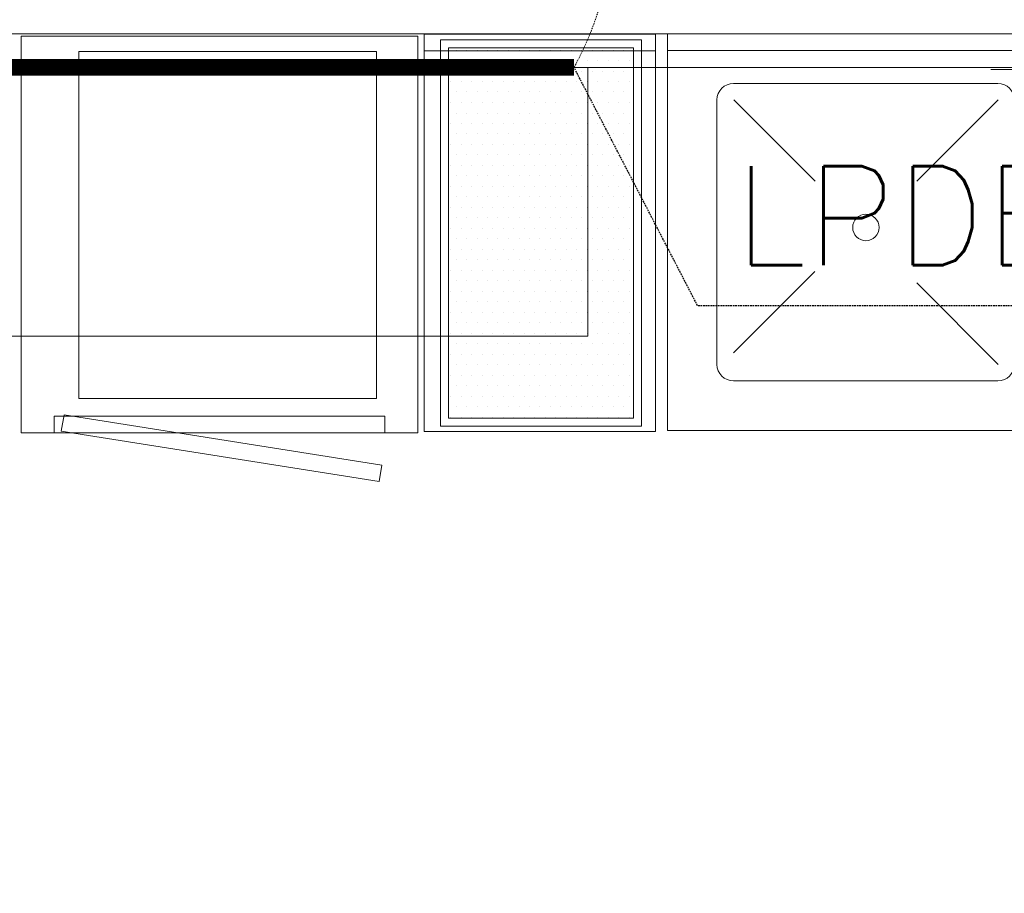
# Model space of a CAD drawing. Header units: millimetres. Extents: x -750 to 72845, y -24282 to 18874.
# Tile 76 of 154: x 56465 to 57955, y 10472 to 11793. Entities that reach past the tile are written whole.
import ezdxf

# ---------------------------------------------------------------- set-up
doc = ezdxf.new("R2010")
doc.units = ezdxf.units.MM
doc.header["$MEASUREMENT"] = 0
doc.linetypes.add('DASHED', pattern=[19.05, 12.7, -6.35])
doc.linetypes.add('HIDDENX2', pattern=[0.75, 0.5, -0.25])
doc.layers.add('E Floor Lighting', color=5, linetype='DASHED')
doc.layers.add('IRISH HOUSE_HYD AIRPORT_DRAINAGE LAYOUT 1$0$GREY SCALE', color=8, linetype='Continuous')
for name, color, linetype, lineweight in [('IRISH HOUSE_HYD AIRPORT_DRAINAGE LAYOUT 1$0$GREYSCALE', 8, 'Continuous', 0), ('M-MEP-ELLG-CABLE', 146, 'HIDDENX2', 20), ('M-MEP-ELPR-EQUIP', 6, 'Continuous', 20), ('M-MEP-GEN', 7, 'Continuous', 5)]:
    doc.layers.add(name, color=color, linetype=linetype, lineweight=lineweight)
doc.styles.add('Oswald Light', font='txt')
doc.styles.get("Standard").update_dxf_attribs({"font": 'romans.shx'})
doc.dimstyles.new('MDS-50', dxfattribs={"dimtxt": 100, "dimasz": 100, "dimexe": 50, "dimexo": 50, "dimgap": 25, "dimtad": 1, "dimdec": 0, "dimtxsty": 'Oswald Light', "dimcen": 0, "dimdle": 1.5875, "dimazin": 0, "dimtfac": 1, "dimtdec": 0, "dimtix": 1, "dimtmove": 0, "dimatfit": 0, "dimfxl": 0, "dimfrac": 2, "dimtolj": 1, "dimarcsym": 0})

# ---------------------------------------------------------------- blocks, each defined once
blk = doc.blocks.new('IRISH HOUSE_HYD AIRPORT_DRAINAGE LAYOUT 1$0$FLOOR PLAN')
at = {"layer": 'IRISH HOUSE_HYD AIRPORT_DRAINAGE LAYOUT 1$0$GREYSCALE', "color": 8, "lineweight": 0, "ltscale": 0.2}
blk.add_line((8543.7, 11771.7), (6384.7, 11771.7), dxfattribs=at)
at = {"layer": 'IRISH HOUSE_HYD AIRPORT_DRAINAGE LAYOUT 1$0$GREYSCALE', "color": 8, "lineweight": 0, "ltscale": 0.5}
for p, q in [((6467.5, 11168.1), (6467.5, 11768.1)), ((7067.5, 11768.1), (6467.5, 11768.1)), ((7067.5, 11768.1), (7067.5, 11168.1)), ((7127.1, 11745.8, -143.3), (7177.1, 11745.8, -143.3)), ((6517.5, 11168.1), (6517.5, 11193.1)), ((6517.5, 11193.1), (7017.5, 11193.1)), ((6532.3, 11195.1), (6528, 11170.5)), ((7013.2, 11119.1), (6532.3, 11195.1)), ((7017.5, 11193.1), (7017.5, 11168.1)), ((6528, 11170.5), (7008.9, 11094.5)), ((7067.5, 11168.1), (6467.5, 11168.1)), ((7008.9, 11094.5), (7013.2, 11119.1))]:
    blk.add_line(p, q, dxfattribs=at)
at = {"layer": 'IRISH HOUSE_HYD AIRPORT_DRAINAGE LAYOUT 1$0$GREYSCALE', "color": 8, "lineweight": 0, "ltscale": 25}
for p, q in [((6467.5, 11768.1), (6467.5, 11168.1)), ((7077.1, 11770.8, -143.3), (7427.1, 11771, -143.3)), ((7077.1, 11770.8, -143.3), (7077.1, 11170.3, -143.3)), ((7427.1, 11771, -143.3), (7427.1, 11170.3, -143.3)), ((8524.8, 11771.7), (7444.9, 11771.7)), ((7444.9, 11771.7), (7444.9, 11171.7)), ((7077.1, 11746, -143.3), (7427.1, 11746, -143.3)), ((7444.9, 11746.7), (8524.8, 11746.7)), ((7544.9, 11696.7), (7944.9, 11696.7)), ((7519.9, 11271.7), (7519.9, 11671.7)), ((7545.3, 11671.7), (7668.3, 11548.7)), ((7945.3, 11671.7), (7822.2, 11548.7)), ((7667.9, 11412.3), (7544.9, 11289.2)), ((7822.2, 11394.8), (7945.3, 11271.7)), ((7944.9, 11246.7), (7544.9, 11246.7)), ((7427.1, 11170.3, -59), (7077.1, 11170.3, -59)), ((7444.9, 11171.7), (8524.8, 11171.7))]:
    blk.add_line(p, q, dxfattribs=at)
at = {"layer": 'IRISH HOUSE_HYD AIRPORT_DRAINAGE LAYOUT 1$0$GREYSCALE', "color": 8, "lineweight": 0}
for p, q in [((7101.6, 11762.4, -59.4), (7101.6, 11178.4, -59.4)), ((7405.6, 11762.4, -59.4), (7101.6, 11762.4, -59.4)), ((7405.6, 11178.4, -59.4), (7405.6, 11762.4, -59.4)), ((6554.7, 11745, 59), (7004.7, 11745, 59)), ((6554.7, 11220, 59), (6554.7, 11745, 59)), ((7004.7, 11745, 59), (7004.7, 11220, 59)), ((7113.6, 11750.4, -59.4), (7113.6, 11190.4, -59.4)), ((7393.6, 11750.4, -59.4), (7113.6, 11750.4, -59.4)), ((7393.6, 11190.4, -59.4), (7393.6, 11750.4, -59.4)), ((7004.7, 11220, 59), (6554.7, 11220, 59)), ((7113.6, 11190.4, -59.4), (7393.6, 11190.4, -59.4)), ((7101.6, 11178.4, -59.4), (7405.6, 11178.4, -59.4))]:
    blk.add_line(p, q, dxfattribs=at)
at = {"layer": 'IRISH HOUSE_HYD AIRPORT_DRAINAGE LAYOUT 1$0$GREYSCALE', "color": 8, "linetype": 'Continuous', "lineweight": 0}
for p, q in [((7125.2, 11747.2, -59.4), (7125.2, 11747.2, -59.4)), ((7141.1, 11747.2, -59.4), (7141.1, 11747.2, -59.4)), ((7157, 11747.2, -59.4), (7157, 11747.2, -59.4)), ((7172.9, 11747.2, -59.4), (7172.9, 11747.2, -59.4)), ((7188.7, 11747.2, -59.4), (7188.7, 11747.2, -59.4)), ((7204.6, 11747.2, -59.4), (7204.6, 11747.2, -59.4)), ((7220.5, 11747.2, -59.4), (7220.5, 11747.2, -59.4)), ((7236.4, 11747.2, -59.4), (7236.4, 11747.2, -59.4)), ((7252.2, 11747.2, -59.4), (7252.2, 11747.2, -59.4)), ((7268.1, 11747.2, -59.4), (7268.1, 11747.2, -59.4)), ((7284, 11747.2, -59.4), (7284, 11747.2, -59.4)), ((7299.9, 11747.2, -59.4), (7299.9, 11747.2, -59.4)), ((7315.7, 11747.2, -59.4), (7315.7, 11747.2, -59.4)), ((7331.6, 11747.2, -59.4), (7331.6, 11747.2, -59.4)), ((7347.5, 11747.2, -59.4), (7347.5, 11747.2, -59.4)), ((7363.4, 11747.2, -59.4), (7363.4, 11747.2, -59.4)), ((7379.2, 11747.2, -59.4), (7379.2, 11747.2, -59.4)), ((7117.3, 11731.3, -59.4), (7117.3, 11731.3, -59.4)), ((7133.2, 11731.3, -59.4), (7133.2, 11731.3, -59.4)), ((7149.1, 11731.3, -59.4), (7149.1, 11731.3, -59.4)), ((7164.9, 11731.3, -59.4), (7164.9, 11731.3, -59.4)), ((7180.8, 11731.3, -59.4), (7180.8, 11731.3, -59.4)), ((7196.7, 11731.3, -59.4), (7196.7, 11731.3, -59.4)), ((7212.6, 11731.3, -59.4), (7212.6, 11731.3, -59.4)), ((7228.4, 11731.3, -59.4), (7228.4, 11731.3, -59.4)), ((7244.3, 11731.3, -59.4), (7244.3, 11731.3, -59.4)), ((7260.2, 11731.3, -59.4), (7260.2, 11731.3, -59.4)), ((7276.1, 11731.3, -59.4), (7276.1, 11731.3, -59.4)), ((7291.9, 11731.3, -59.4), (7291.9, 11731.3, -59.4)), ((7307.8, 11731.3, -59.4), (7307.8, 11731.3, -59.4)), ((7323.7, 11731.3, -59.4), (7323.7, 11731.3, -59.4)), ((7339.6, 11731.3, -59.4), (7339.6, 11731.3, -59.4)), ((7355.4, 11731.3, -59.4), (7355.4, 11731.3, -59.4)), ((7371.3, 11731.3, -59.4), (7371.3, 11731.3, -59.4)), ((7387.2, 11731.3, -59.4), (7387.2, 11731.3, -59.4)), ((7125.2, 11715.4, -59.4), (7125.2, 11715.4, -59.4)), ((7141.1, 11715.4, -59.4), (7141.1, 11715.4, -59.4)), ((7157, 11715.4, -59.4), (7157, 11715.4, -59.4)), ((7172.9, 11715.4, -59.4), (7172.9, 11715.4, -59.4)), ((7188.7, 11715.4, -59.4), (7188.7, 11715.4, -59.4)), ((7204.6, 11715.4, -59.4), (7204.6, 11715.4, -59.4)), ((7220.5, 11715.4, -59.4), (7220.5, 11715.4, -59.4)), ((7236.4, 11715.4, -59.4), (7236.4, 11715.4, -59.4)), ((7252.2, 11715.4, -59.4), (7252.2, 11715.4, -59.4)), ((7268.1, 11715.4, -59.4), (7268.1, 11715.4, -59.4)), ((7284, 11715.4, -59.4), (7284, 11715.4, -59.4)), ((7299.9, 11715.4, -59.4), (7299.9, 11715.4, -59.4)), ((7315.7, 11715.4, -59.4), (7315.7, 11715.4, -59.4)), ((7331.6, 11715.4, -59.4), (7331.6, 11715.4, -59.4)), ((7347.5, 11715.4, -59.4), (7347.5, 11715.4, -59.4)), ((7363.4, 11715.4, -59.4), (7363.4, 11715.4, -59.4)), ((7379.2, 11715.4, -59.4), (7379.2, 11715.4, -59.4)), ((7117.3, 11699.6, -59.4), (7117.3, 11699.6, -59.4)), ((7133.2, 11699.6, -59.4), (7133.2, 11699.6, -59.4)), ((7149.1, 11699.6, -59.4), (7149.1, 11699.6, -59.4)), ((7164.9, 11699.6, -59.4), (7164.9, 11699.6, -59.4)), ((7180.8, 11699.6, -59.4), (7180.8, 11699.6, -59.4)), ((7196.7, 11699.6, -59.4), (7196.7, 11699.6, -59.4)), ((7212.6, 11699.6, -59.4), (7212.6, 11699.6, -59.4)), ((7228.4, 11699.6, -59.4), (7228.4, 11699.6, -59.4)), ((7244.3, 11699.6, -59.4), (7244.3, 11699.6, -59.4)), ((7260.2, 11699.6, -59.4), (7260.2, 11699.6, -59.4)), ((7276.1, 11699.6, -59.4), (7276.1, 11699.6, -59.4)), ((7291.9, 11699.6, -59.4), (7291.9, 11699.6, -59.4)), ((7307.8, 11699.6, -59.4), (7307.8, 11699.6, -59.4)), ((7323.7, 11699.6, -59.4), (7323.7, 11699.6, -59.4)), ((7339.6, 11699.6, -59.4), (7339.6, 11699.6, -59.4)), ((7355.4, 11699.6, -59.4), (7355.4, 11699.6, -59.4)), ((7371.3, 11699.6, -59.4), (7371.3, 11699.6, -59.4)), ((7387.2, 11699.6, -59.4), (7387.2, 11699.6, -59.4)), ((7125.2, 11683.7, -59.4), (7125.2, 11683.7, -59.4)), ((7141.1, 11683.7, -59.4), (7141.1, 11683.7, -59.4)), ((7157, 11683.7, -59.4), (7157, 11683.7, -59.4)), ((7172.9, 11683.7, -59.4), (7172.9, 11683.7, -59.4)), ((7188.7, 11683.7, -59.4), (7188.7, 11683.7, -59.4)), ((7204.6, 11683.7, -59.4), (7204.6, 11683.7, -59.4)), ((7220.5, 11683.7, -59.4), (7220.5, 11683.7, -59.4)), ((7236.4, 11683.7, -59.4), (7236.4, 11683.7, -59.4)), ((7252.2, 11683.7, -59.4), (7252.2, 11683.7, -59.4)), ((7268.1, 11683.7, -59.4), (7268.1, 11683.7, -59.4)), ((7284, 11683.7, -59.4), (7284, 11683.7, -59.4)), ((7299.9, 11683.7, -59.4), (7299.9, 11683.7, -59.4)), ((7315.7, 11683.7, -59.4), (7315.7, 11683.7, -59.4)), ((7331.6, 11683.7, -59.4), (7331.6, 11683.7, -59.4)), ((7347.5, 11683.7, -59.4), (7347.5, 11683.7, -59.4)), ((7363.4, 11683.7, -59.4), (7363.4, 11683.7, -59.4)), ((7379.2, 11683.7, -59.4), (7379.2, 11683.7, -59.4)), ((7117.3, 11667.8, -59.4), (7117.3, 11667.8, -59.4)), ((7133.2, 11667.8, -59.4), (7133.2, 11667.8, -59.4)), ((7149.1, 11667.8, -59.4), (7149.1, 11667.8, -59.4)), ((7164.9, 11667.8, -59.4), (7164.9, 11667.8, -59.4)), ((7180.8, 11667.8, -59.4), (7180.8, 11667.8, -59.4)), ((7196.7, 11667.8, -59.4), (7196.7, 11667.8, -59.4)), ((7212.6, 11667.8, -59.4), (7212.6, 11667.8, -59.4)), ((7228.4, 11667.8, -59.4), (7228.4, 11667.8, -59.4)), ((7244.3, 11667.8, -59.4), (7244.3, 11667.8, -59.4)), ((7260.2, 11667.8, -59.4), (7260.2, 11667.8, -59.4)), ((7276.1, 11667.8, -59.4), (7276.1, 11667.8, -59.4)), ((7291.9, 11667.8, -59.4), (7291.9, 11667.8, -59.4)), ((7307.8, 11667.8, -59.4), (7307.8, 11667.8, -59.4)), ((7323.7, 11667.8, -59.4), (7323.7, 11667.8, -59.4)), ((7339.6, 11667.8, -59.4), (7339.6, 11667.8, -59.4)), ((7355.4, 11667.8, -59.4), (7355.4, 11667.8, -59.4)), ((7371.3, 11667.8, -59.4), (7371.3, 11667.8, -59.4)), ((7387.2, 11667.8, -59.4), (7387.2, 11667.8, -59.4)), ((7125.2, 11651.9, -59.4), (7125.2, 11651.9, -59.4)), ((7141.1, 11651.9, -59.4), (7141.1, 11651.9, -59.4)), ((7157, 11651.9, -59.4), (7157, 11651.9, -59.4)), ((7172.9, 11651.9, -59.4), (7172.9, 11651.9, -59.4)), ((7188.7, 11651.9, -59.4), (7188.7, 11651.9, -59.4)), ((7204.6, 11651.9, -59.4), (7204.6, 11651.9, -59.4)), ((7220.5, 11651.9, -59.4), (7220.5, 11651.9, -59.4)), ((7236.4, 11651.9, -59.4), (7236.4, 11651.9, -59.4)), ((7252.2, 11651.9, -59.4), (7252.2, 11651.9, -59.4)), ((7268.1, 11651.9, -59.4), (7268.1, 11651.9, -59.4)), ((7284, 11651.9, -59.4), (7284, 11651.9, -59.4)), ((7299.9, 11651.9, -59.4), (7299.9, 11651.9, -59.4)), ((7315.7, 11651.9, -59.4), (7315.7, 11651.9, -59.4)), ((7331.6, 11651.9, -59.4), (7331.6, 11651.9, -59.4)), ((7347.5, 11651.9, -59.4), (7347.5, 11651.9, -59.4)), ((7363.4, 11651.9, -59.4), (7363.4, 11651.9, -59.4)), ((7379.2, 11651.9, -59.4), (7379.2, 11651.9, -59.4)), ((7117.3, 11636.1, -59.4), (7117.3, 11636.1, -59.4)), ((7133.2, 11636.1, -59.4), (7133.2, 11636.1, -59.4)), ((7149.1, 11636.1, -59.4), (7149.1, 11636.1, -59.4)), ((7164.9, 11636.1, -59.4), (7164.9, 11636.1, -59.4)), ((7180.8, 11636.1, -59.4), (7180.8, 11636.1, -59.4)), ((7196.7, 11636.1, -59.4), (7196.7, 11636.1, -59.4)), ((7212.6, 11636.1, -59.4), (7212.6, 11636.1, -59.4)), ((7228.4, 11636.1, -59.4), (7228.4, 11636.1, -59.4)), ((7244.3, 11636.1, -59.4), (7244.3, 11636.1, -59.4)), ((7260.2, 11636.1, -59.4), (7260.2, 11636.1, -59.4)), ((7276.1, 11636.1, -59.4), (7276.1, 11636.1, -59.4)), ((7291.9, 11636.1, -59.4), (7291.9, 11636.1, -59.4)), ((7307.8, 11636.1, -59.4), (7307.8, 11636.1, -59.4)), ((7323.7, 11636.1, -59.4), (7323.7, 11636.1, -59.4)), ((7339.6, 11636.1, -59.4), (7339.6, 11636.1, -59.4)), ((7355.4, 11636.1, -59.4), (7355.4, 11636.1, -59.4)), ((7371.3, 11636.1, -59.4), (7371.3, 11636.1, -59.4)), ((7387.2, 11636.1, -59.4), (7387.2, 11636.1, -59.4)), ((7125.2, 11620.2, -59.4), (7125.2, 11620.2, -59.4)), ((7141.1, 11620.2, -59.4), (7141.1, 11620.2, -59.4)), ((7157, 11620.2, -59.4), (7157, 11620.2, -59.4)), ((7172.9, 11620.2, -59.4), (7172.9, 11620.2, -59.4)), ((7188.7, 11620.2, -59.4), (7188.7, 11620.2, -59.4)), ((7204.6, 11620.2, -59.4), (7204.6, 11620.2, -59.4)), ((7220.5, 11620.2, -59.4), (7220.5, 11620.2, -59.4)), ((7236.4, 11620.2, -59.4), (7236.4, 11620.2, -59.4)), ((7252.2, 11620.2, -59.4), (7252.2, 11620.2, -59.4)), ((7268.1, 11620.2, -59.4), (7268.1, 11620.2, -59.4)), ((7284, 11620.2, -59.4), (7284, 11620.2, -59.4)), ((7299.9, 11620.2, -59.4), (7299.9, 11620.2, -59.4)), ((7315.7, 11620.2, -59.4), (7315.7, 11620.2, -59.4)), ((7331.6, 11620.2, -59.4), (7331.6, 11620.2, -59.4)), ((7347.5, 11620.2, -59.4), (7347.5, 11620.2, -59.4)), ((7363.4, 11620.2, -59.4), (7363.4, 11620.2, -59.4)), ((7379.2, 11620.2, -59.4), (7379.2, 11620.2, -59.4)), ((7117.3, 11604.3, -59.4), (7117.3, 11604.3, -59.4)), ((7133.2, 11604.3, -59.4), (7133.2, 11604.3, -59.4)), ((7149.1, 11604.3, -59.4), (7149.1, 11604.3, -59.4)), ((7164.9, 11604.3, -59.4), (7164.9, 11604.3, -59.4)), ((7180.8, 11604.3, -59.4), (7180.8, 11604.3, -59.4)), ((7196.7, 11604.3, -59.4), (7196.7, 11604.3, -59.4)), ((7212.6, 11604.3, -59.4), (7212.6, 11604.3, -59.4)), ((7228.4, 11604.3, -59.4), (7228.4, 11604.3, -59.4)), ((7244.3, 11604.3, -59.4), (7244.3, 11604.3, -59.4)), ((7260.2, 11604.3, -59.4), (7260.2, 11604.3, -59.4)), ((7276.1, 11604.3, -59.4), (7276.1, 11604.3, -59.4)), ((7291.9, 11604.3, -59.4), (7291.9, 11604.3, -59.4)), ((7307.8, 11604.3, -59.4), (7307.8, 11604.3, -59.4)), ((7323.7, 11604.3, -59.4), (7323.7, 11604.3, -59.4)), ((7339.6, 11604.3, -59.4), (7339.6, 11604.3, -59.4)), ((7355.4, 11604.3, -59.4), (7355.4, 11604.3, -59.4)), ((7371.3, 11604.3, -59.4), (7371.3, 11604.3, -59.4)), ((7387.2, 11604.3, -59.4), (7387.2, 11604.3, -59.4)), ((7125.2, 11588.4, -59.4), (7125.2, 11588.4, -59.4)), ((7141.1, 11588.4, -59.4), (7141.1, 11588.4, -59.4)), ((7157, 11588.4, -59.4), (7157, 11588.4, -59.4)), ((7172.9, 11588.4, -59.4), (7172.9, 11588.4, -59.4)), ((7188.7, 11588.4, -59.4), (7188.7, 11588.4, -59.4)), ((7204.6, 11588.4, -59.4), (7204.6, 11588.4, -59.4)), ((7220.5, 11588.4, -59.4), (7220.5, 11588.4, -59.4)), ((7236.4, 11588.4, -59.4), (7236.4, 11588.4, -59.4)), ((7252.2, 11588.4, -59.4), (7252.2, 11588.4, -59.4)), ((7268.1, 11588.4, -59.4), (7268.1, 11588.4, -59.4)), ((7284, 11588.4, -59.4), (7284, 11588.4, -59.4)), ((7299.9, 11588.4, -59.4), (7299.9, 11588.4, -59.4)), ((7315.7, 11588.4, -59.4), (7315.7, 11588.4, -59.4)), ((7331.6, 11588.4, -59.4), (7331.6, 11588.4, -59.4)), ((7347.5, 11588.4, -59.4), (7347.5, 11588.4, -59.4)), ((7363.4, 11588.4, -59.4), (7363.4, 11588.4, -59.4)), ((7379.2, 11588.4, -59.4), (7379.2, 11588.4, -59.4)), ((7117.3, 11572.6, -59.4), (7117.3, 11572.6, -59.4)), ((7133.2, 11572.6, -59.4), (7133.2, 11572.6, -59.4)), ((7149.1, 11572.6, -59.4), (7149.1, 11572.6, -59.4)), ((7164.9, 11572.6, -59.4), (7164.9, 11572.6, -59.4)), ((7180.8, 11572.6, -59.4), (7180.8, 11572.6, -59.4)), ((7196.7, 11572.6, -59.4), (7196.7, 11572.6, -59.4)), ((7212.6, 11572.6, -59.4), (7212.6, 11572.6, -59.4)), ((7228.4, 11572.6, -59.4), (7228.4, 11572.6, -59.4)), ((7244.3, 11572.6, -59.4), (7244.3, 11572.6, -59.4)), ((7260.2, 11572.6, -59.4), (7260.2, 11572.6, -59.4)), ((7276.1, 11572.6, -59.4), (7276.1, 11572.6, -59.4)), ((7291.9, 11572.6, -59.4), (7291.9, 11572.6, -59.4)), ((7307.8, 11572.6, -59.4), (7307.8, 11572.6, -59.4)), ((7323.7, 11572.6, -59.4), (7323.7, 11572.6, -59.4)), ((7339.6, 11572.6, -59.4), (7339.6, 11572.6, -59.4)), ((7355.4, 11572.6, -59.4), (7355.4, 11572.6, -59.4)), ((7371.3, 11572.6, -59.4), (7371.3, 11572.6, -59.4)), ((7387.2, 11572.6, -59.4), (7387.2, 11572.6, -59.4)), ((7125.2, 11556.7, -59.4), (7125.2, 11556.7, -59.4)), ((7141.1, 11556.7, -59.4), (7141.1, 11556.7, -59.4)), ((7157, 11556.7, -59.4), (7157, 11556.7, -59.4)), ((7172.9, 11556.7, -59.4), (7172.9, 11556.7, -59.4)), ((7188.7, 11556.7, -59.4), (7188.7, 11556.7, -59.4)), ((7204.6, 11556.7, -59.4), (7204.6, 11556.7, -59.4)), ((7220.5, 11556.7, -59.4), (7220.5, 11556.7, -59.4)), ((7236.4, 11556.7, -59.4), (7236.4, 11556.7, -59.4)), ((7252.2, 11556.7, -59.4), (7252.2, 11556.7, -59.4)), ((7268.1, 11556.7, -59.4), (7268.1, 11556.7, -59.4)), ((7284, 11556.7, -59.4), (7284, 11556.7, -59.4)), ((7299.9, 11556.7, -59.4), (7299.9, 11556.7, -59.4)), ((7315.7, 11556.7, -59.4), (7315.7, 11556.7, -59.4)), ((7331.6, 11556.7, -59.4), (7331.6, 11556.7, -59.4)), ((7347.5, 11556.7, -59.4), (7347.5, 11556.7, -59.4)), ((7363.4, 11556.7, -59.4), (7363.4, 11556.7, -59.4)), ((7379.2, 11556.7, -59.4), (7379.2, 11556.7, -59.4)), ((7117.3, 11540.8, -59.4), (7117.3, 11540.8, -59.4)), ((7133.2, 11540.8, -59.4), (7133.2, 11540.8, -59.4)), ((7149.1, 11540.8, -59.4), (7149.1, 11540.8, -59.4)), ((7164.9, 11540.8, -59.4), (7164.9, 11540.8, -59.4)), ((7180.8, 11540.8, -59.4), (7180.8, 11540.8, -59.4)), ((7196.7, 11540.8, -59.4), (7196.7, 11540.8, -59.4)), ((7212.6, 11540.8, -59.4), (7212.6, 11540.8, -59.4)), ((7228.4, 11540.8, -59.4), (7228.4, 11540.8, -59.4)), ((7244.3, 11540.8, -59.4), (7244.3, 11540.8, -59.4)), ((7260.2, 11540.8, -59.4), (7260.2, 11540.8, -59.4)), ((7276.1, 11540.8, -59.4), (7276.1, 11540.8, -59.4)), ((7291.9, 11540.8, -59.4), (7291.9, 11540.8, -59.4)), ((7307.8, 11540.8, -59.4), (7307.8, 11540.8, -59.4)), ((7323.7, 11540.8, -59.4), (7323.7, 11540.8, -59.4)), ((7339.6, 11540.8, -59.4), (7339.6, 11540.8, -59.4)), ((7355.4, 11540.8, -59.4), (7355.4, 11540.8, -59.4)), ((7371.3, 11540.8, -59.4), (7371.3, 11540.8, -59.4)), ((7387.2, 11540.8, -59.4), (7387.2, 11540.8, -59.4)), ((7125.2, 11524.9, -59.4), (7125.2, 11524.9, -59.4)), ((7141.1, 11524.9, -59.4), (7141.1, 11524.9, -59.4)), ((7157, 11524.9, -59.4), (7157, 11524.9, -59.4)), ((7172.9, 11524.9, -59.4), (7172.9, 11524.9, -59.4)), ((7188.7, 11524.9, -59.4), (7188.7, 11524.9, -59.4)), ((7204.6, 11524.9, -59.4), (7204.6, 11524.9, -59.4)), ((7220.5, 11524.9, -59.4), (7220.5, 11524.9, -59.4)), ((7236.4, 11524.9, -59.4), (7236.4, 11524.9, -59.4)), ((7252.2, 11524.9, -59.4), (7252.2, 11524.9, -59.4)), ((7268.1, 11524.9, -59.4), (7268.1, 11524.9, -59.4)), ((7284, 11524.9, -59.4), (7284, 11524.9, -59.4)), ((7299.9, 11524.9, -59.4), (7299.9, 11524.9, -59.4)), ((7315.7, 11524.9, -59.4), (7315.7, 11524.9, -59.4)), ((7331.6, 11524.9, -59.4), (7331.6, 11524.9, -59.4)), ((7347.5, 11524.9, -59.4), (7347.5, 11524.9, -59.4)), ((7363.4, 11524.9, -59.4), (7363.4, 11524.9, -59.4)), ((7379.2, 11524.9, -59.4), (7379.2, 11524.9, -59.4)), ((7117.3, 11509.1, -59.4), (7117.3, 11509.1, -59.4)), ((7133.2, 11509.1, -59.4), (7133.2, 11509.1, -59.4)), ((7149.1, 11509.1, -59.4), (7149.1, 11509.1, -59.4)), ((7164.9, 11509.1, -59.4), (7164.9, 11509.1, -59.4)), ((7180.8, 11509.1, -59.4), (7180.8, 11509.1, -59.4)), ((7196.7, 11509.1, -59.4), (7196.7, 11509.1, -59.4)), ((7212.6, 11509.1, -59.4), (7212.6, 11509.1, -59.4)), ((7228.4, 11509.1, -59.4), (7228.4, 11509.1, -59.4)), ((7244.3, 11509.1, -59.4), (7244.3, 11509.1, -59.4)), ((7260.2, 11509.1, -59.4), (7260.2, 11509.1, -59.4)), ((7276.1, 11509.1, -59.4), (7276.1, 11509.1, -59.4)), ((7291.9, 11509.1, -59.4), (7291.9, 11509.1, -59.4)), ((7307.8, 11509.1, -59.4), (7307.8, 11509.1, -59.4)), ((7323.7, 11509.1, -59.4), (7323.7, 11509.1, -59.4)), ((7339.6, 11509.1, -59.4), (7339.6, 11509.1, -59.4)), ((7355.4, 11509.1, -59.4), (7355.4, 11509.1, -59.4)), ((7371.3, 11509.1, -59.4), (7371.3, 11509.1, -59.4)), ((7387.2, 11509.1, -59.4), (7387.2, 11509.1, -59.4)), ((7125.2, 11493.2, -59.4), (7125.2, 11493.2, -59.4)), ((7141.1, 11493.2, -59.4), (7141.1, 11493.2, -59.4)), ((7157, 11493.2, -59.4), (7157, 11493.2, -59.4)), ((7172.9, 11493.2, -59.4), (7172.9, 11493.2, -59.4)), ((7188.7, 11493.2, -59.4), (7188.7, 11493.2, -59.4)), ((7204.6, 11493.2, -59.4), (7204.6, 11493.2, -59.4)), ((7220.5, 11493.2, -59.4), (7220.5, 11493.2, -59.4)), ((7236.4, 11493.2, -59.4), (7236.4, 11493.2, -59.4)), ((7252.2, 11493.2, -59.4), (7252.2, 11493.2, -59.4)), ((7268.1, 11493.2, -59.4), (7268.1, 11493.2, -59.4)), ((7284, 11493.2, -59.4), (7284, 11493.2, -59.4)), ((7299.9, 11493.2, -59.4), (7299.9, 11493.2, -59.4)), ((7315.7, 11493.2, -59.4), (7315.7, 11493.2, -59.4)), ((7331.6, 11493.2, -59.4), (7331.6, 11493.2, -59.4)), ((7347.5, 11493.2, -59.4), (7347.5, 11493.2, -59.4)), ((7363.4, 11493.2, -59.4), (7363.4, 11493.2, -59.4)), ((7379.2, 11493.2, -59.4), (7379.2, 11493.2, -59.4)), ((7117.3, 11477.3, -59.4), (7117.3, 11477.3, -59.4)), ((7133.2, 11477.3, -59.4), (7133.2, 11477.3, -59.4)), ((7149.1, 11477.3, -59.4), (7149.1, 11477.3, -59.4)), ((7164.9, 11477.3, -59.4), (7164.9, 11477.3, -59.4)), ((7180.8, 11477.3, -59.4), (7180.8, 11477.3, -59.4)), ((7196.7, 11477.3, -59.4), (7196.7, 11477.3, -59.4)), ((7212.6, 11477.3, -59.4), (7212.6, 11477.3, -59.4)), ((7228.4, 11477.3, -59.4), (7228.4, 11477.3, -59.4)), ((7244.3, 11477.3, -59.4), (7244.3, 11477.3, -59.4)), ((7260.2, 11477.3, -59.4), (7260.2, 11477.3, -59.4)), ((7276.1, 11477.3, -59.4), (7276.1, 11477.3, -59.4)), ((7291.9, 11477.3, -59.4), (7291.9, 11477.3, -59.4)), ((7307.8, 11477.3, -59.4), (7307.8, 11477.3, -59.4)), ((7323.7, 11477.3, -59.4), (7323.7, 11477.3, -59.4)), ((7339.6, 11477.3, -59.4), (7339.6, 11477.3, -59.4)), ((7355.4, 11477.3, -59.4), (7355.4, 11477.3, -59.4)), ((7371.3, 11477.3, -59.4), (7371.3, 11477.3, -59.4)), ((7387.2, 11477.3, -59.4), (7387.2, 11477.3, -59.4)), ((7125.2, 11461.4, -59.4), (7125.2, 11461.4, -59.4)), ((7141.1, 11461.4, -59.4), (7141.1, 11461.4, -59.4)), ((7157, 11461.4, -59.4), (7157, 11461.4, -59.4)), ((7172.9, 11461.4, -59.4), (7172.9, 11461.4, -59.4)), ((7188.7, 11461.4, -59.4), (7188.7, 11461.4, -59.4)), ((7204.6, 11461.4, -59.4), (7204.6, 11461.4, -59.4)), ((7220.5, 11461.4, -59.4), (7220.5, 11461.4, -59.4)), ((7236.4, 11461.4, -59.4), (7236.4, 11461.4, -59.4)), ((7252.2, 11461.4, -59.4), (7252.2, 11461.4, -59.4)), ((7268.1, 11461.4, -59.4), (7268.1, 11461.4, -59.4)), ((7284, 11461.4, -59.4), (7284, 11461.4, -59.4)), ((7299.9, 11461.4, -59.4), (7299.9, 11461.4, -59.4)), ((7315.7, 11461.4, -59.4), (7315.7, 11461.4, -59.4)), ((7331.6, 11461.4, -59.4), (7331.6, 11461.4, -59.4)), ((7347.5, 11461.4, -59.4), (7347.5, 11461.4, -59.4)), ((7363.4, 11461.4, -59.4), (7363.4, 11461.4, -59.4)), ((7379.2, 11461.4, -59.4), (7379.2, 11461.4, -59.4)), ((7117.3, 11445.6, -59.4), (7117.3, 11445.6, -59.4)), ((7133.2, 11445.6, -59.4), (7133.2, 11445.6, -59.4)), ((7149.1, 11445.6, -59.4), (7149.1, 11445.6, -59.4)), ((7164.9, 11445.6, -59.4), (7164.9, 11445.6, -59.4)), ((7180.8, 11445.6, -59.4), (7180.8, 11445.6, -59.4)), ((7196.7, 11445.6, -59.4), (7196.7, 11445.6, -59.4)), ((7212.6, 11445.6, -59.4), (7212.6, 11445.6, -59.4)), ((7228.4, 11445.6, -59.4), (7228.4, 11445.6, -59.4)), ((7244.3, 11445.6, -59.4), (7244.3, 11445.6, -59.4)), ((7260.2, 11445.6, -59.4), (7260.2, 11445.6, -59.4)), ((7276.1, 11445.6, -59.4), (7276.1, 11445.6, -59.4)), ((7291.9, 11445.6, -59.4), (7291.9, 11445.6, -59.4)), ((7307.8, 11445.6, -59.4), (7307.8, 11445.6, -59.4)), ((7323.7, 11445.6, -59.4), (7323.7, 11445.6, -59.4)), ((7339.6, 11445.6, -59.4), (7339.6, 11445.6, -59.4)), ((7355.4, 11445.6, -59.4), (7355.4, 11445.6, -59.4)), ((7371.3, 11445.6, -59.4), (7371.3, 11445.6, -59.4)), ((7387.2, 11445.6, -59.4), (7387.2, 11445.6, -59.4)), ((7125.2, 11429.7, -59.4), (7125.2, 11429.7, -59.4)), ((7141.1, 11429.7, -59.4), (7141.1, 11429.7, -59.4)), ((7157, 11429.7, -59.4), (7157, 11429.7, -59.4)), ((7172.9, 11429.7, -59.4), (7172.9, 11429.7, -59.4)), ((7188.7, 11429.7, -59.4), (7188.7, 11429.7, -59.4)), ((7204.6, 11429.7, -59.4), (7204.6, 11429.7, -59.4)), ((7220.5, 11429.7, -59.4), (7220.5, 11429.7, -59.4)), ((7236.4, 11429.7, -59.4), (7236.4, 11429.7, -59.4)), ((7252.2, 11429.7, -59.4), (7252.2, 11429.7, -59.4)), ((7268.1, 11429.7, -59.4), (7268.1, 11429.7, -59.4)), ((7284, 11429.7, -59.4), (7284, 11429.7, -59.4)), ((7299.9, 11429.7, -59.4), (7299.9, 11429.7, -59.4)), ((7315.7, 11429.7, -59.4), (7315.7, 11429.7, -59.4)), ((7331.6, 11429.7, -59.4), (7331.6, 11429.7, -59.4)), ((7347.5, 11429.7, -59.4), (7347.5, 11429.7, -59.4)), ((7363.4, 11429.7, -59.4), (7363.4, 11429.7, -59.4)), ((7379.2, 11429.7, -59.4), (7379.2, 11429.7, -59.4)), ((7117.3, 11413.8, -59.4), (7117.3, 11413.8, -59.4)), ((7133.2, 11413.8, -59.4), (7133.2, 11413.8, -59.4)), ((7149.1, 11413.8, -59.4), (7149.1, 11413.8, -59.4)), ((7164.9, 11413.8, -59.4), (7164.9, 11413.8, -59.4)), ((7180.8, 11413.8, -59.4), (7180.8, 11413.8, -59.4)), ((7196.7, 11413.8, -59.4), (7196.7, 11413.8, -59.4)), ((7212.6, 11413.8, -59.4), (7212.6, 11413.8, -59.4)), ((7228.4, 11413.8, -59.4), (7228.4, 11413.8, -59.4)), ((7244.3, 11413.8, -59.4), (7244.3, 11413.8, -59.4)), ((7260.2, 11413.8, -59.4), (7260.2, 11413.8, -59.4)), ((7276.1, 11413.8, -59.4), (7276.1, 11413.8, -59.4)), ((7291.9, 11413.8, -59.4), (7291.9, 11413.8, -59.4)), ((7307.8, 11413.8, -59.4), (7307.8, 11413.8, -59.4)), ((7323.7, 11413.8, -59.4), (7323.7, 11413.8, -59.4)), ((7339.6, 11413.8, -59.4), (7339.6, 11413.8, -59.4)), ((7355.4, 11413.8, -59.4), (7355.4, 11413.8, -59.4)), ((7371.3, 11413.8, -59.4), (7371.3, 11413.8, -59.4)), ((7387.2, 11413.8, -59.4), (7387.2, 11413.8, -59.4)), ((7125.2, 11397.9, -59.4), (7125.2, 11397.9, -59.4)), ((7141.1, 11397.9, -59.4), (7141.1, 11397.9, -59.4)), ((7157, 11397.9, -59.4), (7157, 11397.9, -59.4)), ((7172.9, 11397.9, -59.4), (7172.9, 11397.9, -59.4)), ((7188.7, 11397.9, -59.4), (7188.7, 11397.9, -59.4)), ((7204.6, 11397.9, -59.4), (7204.6, 11397.9, -59.4)), ((7220.5, 11397.9, -59.4), (7220.5, 11397.9, -59.4)), ((7236.4, 11397.9, -59.4), (7236.4, 11397.9, -59.4)), ((7252.2, 11397.9, -59.4), (7252.2, 11397.9, -59.4)), ((7268.1, 11397.9, -59.4), (7268.1, 11397.9, -59.4)), ((7284, 11397.9, -59.4), (7284, 11397.9, -59.4)), ((7299.9, 11397.9, -59.4), (7299.9, 11397.9, -59.4)), ((7315.7, 11397.9, -59.4), (7315.7, 11397.9, -59.4)), ((7331.6, 11397.9, -59.4), (7331.6, 11397.9, -59.4)), ((7347.5, 11397.9, -59.4), (7347.5, 11397.9, -59.4)), ((7363.4, 11397.9, -59.4), (7363.4, 11397.9, -59.4)), ((7379.2, 11397.9, -59.4), (7379.2, 11397.9, -59.4)), ((7117.3, 11382.1, -59.4), (7117.3, 11382.1, -59.4)), ((7133.2, 11382.1, -59.4), (7133.2, 11382.1, -59.4)), ((7149.1, 11382.1, -59.4), (7149.1, 11382.1, -59.4)), ((7164.9, 11382.1, -59.4), (7164.9, 11382.1, -59.4)), ((7180.8, 11382.1, -59.4), (7180.8, 11382.1, -59.4)), ((7196.7, 11382.1, -59.4), (7196.7, 11382.1, -59.4)), ((7212.6, 11382.1, -59.4), (7212.6, 11382.1, -59.4)), ((7228.4, 11382.1, -59.4), (7228.4, 11382.1, -59.4)), ((7244.3, 11382.1, -59.4), (7244.3, 11382.1, -59.4)), ((7260.2, 11382.1, -59.4), (7260.2, 11382.1, -59.4)), ((7276.1, 11382.1, -59.4), (7276.1, 11382.1, -59.4)), ((7291.9, 11382.1, -59.4), (7291.9, 11382.1, -59.4)), ((7307.8, 11382.1, -59.4), (7307.8, 11382.1, -59.4)), ((7323.7, 11382.1, -59.4), (7323.7, 11382.1, -59.4)), ((7339.6, 11382.1, -59.4), (7339.6, 11382.1, -59.4)), ((7355.4, 11382.1, -59.4), (7355.4, 11382.1, -59.4)), ((7371.3, 11382.1, -59.4), (7371.3, 11382.1, -59.4)), ((7387.2, 11382.1, -59.4), (7387.2, 11382.1, -59.4)), ((7125.2, 11366.2, -59.4), (7125.2, 11366.2, -59.4)), ((7141.1, 11366.2, -59.4), (7141.1, 11366.2, -59.4)), ((7157, 11366.2, -59.4), (7157, 11366.2, -59.4)), ((7172.9, 11366.2, -59.4), (7172.9, 11366.2, -59.4)), ((7188.7, 11366.2, -59.4), (7188.7, 11366.2, -59.4)), ((7204.6, 11366.2, -59.4), (7204.6, 11366.2, -59.4)), ((7220.5, 11366.2, -59.4), (7220.5, 11366.2, -59.4)), ((7236.4, 11366.2, -59.4), (7236.4, 11366.2, -59.4)), ((7252.2, 11366.2, -59.4), (7252.2, 11366.2, -59.4)), ((7268.1, 11366.2, -59.4), (7268.1, 11366.2, -59.4)), ((7284, 11366.2, -59.4), (7284, 11366.2, -59.4)), ((7299.9, 11366.2, -59.4), (7299.9, 11366.2, -59.4)), ((7315.7, 11366.2, -59.4), (7315.7, 11366.2, -59.4)), ((7331.6, 11366.2, -59.4), (7331.6, 11366.2, -59.4)), ((7347.5, 11366.2, -59.4), (7347.5, 11366.2, -59.4)), ((7363.4, 11366.2, -59.4), (7363.4, 11366.2, -59.4)), ((7379.2, 11366.2, -59.4), (7379.2, 11366.2, -59.4)), ((7117.3, 11350.3, -59.4), (7117.3, 11350.3, -59.4)), ((7133.2, 11350.3, -59.4), (7133.2, 11350.3, -59.4)), ((7149.1, 11350.3, -59.4), (7149.1, 11350.3, -59.4)), ((7164.9, 11350.3, -59.4), (7164.9, 11350.3, -59.4)), ((7180.8, 11350.3, -59.4), (7180.8, 11350.3, -59.4)), ((7196.7, 11350.3, -59.4), (7196.7, 11350.3, -59.4)), ((7212.6, 11350.3, -59.4), (7212.6, 11350.3, -59.4)), ((7228.4, 11350.3, -59.4), (7228.4, 11350.3, -59.4)), ((7244.3, 11350.3, -59.4), (7244.3, 11350.3, -59.4)), ((7260.2, 11350.3, -59.4), (7260.2, 11350.3, -59.4)), ((7276.1, 11350.3, -59.4), (7276.1, 11350.3, -59.4)), ((7291.9, 11350.3, -59.4), (7291.9, 11350.3, -59.4)), ((7307.8, 11350.3, -59.4), (7307.8, 11350.3, -59.4)), ((7323.7, 11350.3, -59.4), (7323.7, 11350.3, -59.4)), ((7339.6, 11350.3, -59.4), (7339.6, 11350.3, -59.4)), ((7355.4, 11350.3, -59.4), (7355.4, 11350.3, -59.4)), ((7371.3, 11350.3, -59.4), (7371.3, 11350.3, -59.4)), ((7387.2, 11350.3, -59.4), (7387.2, 11350.3, -59.4)), ((7125.2, 11334.4, -59.4), (7125.2, 11334.4, -59.4)), ((7141.1, 11334.4, -59.4), (7141.1, 11334.4, -59.4)), ((7157, 11334.4, -59.4), (7157, 11334.4, -59.4)), ((7172.9, 11334.4, -59.4), (7172.9, 11334.4, -59.4)), ((7188.7, 11334.4, -59.4), (7188.7, 11334.4, -59.4)), ((7204.6, 11334.4, -59.4), (7204.6, 11334.4, -59.4)), ((7220.5, 11334.4, -59.4), (7220.5, 11334.4, -59.4)), ((7236.4, 11334.4, -59.4), (7236.4, 11334.4, -59.4)), ((7252.2, 11334.4, -59.4), (7252.2, 11334.4, -59.4)), ((7268.1, 11334.4, -59.4), (7268.1, 11334.4, -59.4)), ((7284, 11334.4, -59.4), (7284, 11334.4, -59.4)), ((7299.9, 11334.4, -59.4), (7299.9, 11334.4, -59.4)), ((7315.7, 11334.4, -59.4), (7315.7, 11334.4, -59.4)), ((7331.6, 11334.4, -59.4), (7331.6, 11334.4, -59.4)), ((7347.5, 11334.4, -59.4), (7347.5, 11334.4, -59.4)), ((7363.4, 11334.4, -59.4), (7363.4, 11334.4, -59.4)), ((7379.2, 11334.4, -59.4), (7379.2, 11334.4, -59.4)), ((7117.3, 11318.6, -59.4), (7117.3, 11318.6, -59.4)), ((7133.2, 11318.6, -59.4), (7133.2, 11318.6, -59.4)), ((7149.1, 11318.6, -59.4), (7149.1, 11318.6, -59.4)), ((7164.9, 11318.6, -59.4), (7164.9, 11318.6, -59.4)), ((7180.8, 11318.6, -59.4), (7180.8, 11318.6, -59.4)), ((7196.7, 11318.6, -59.4), (7196.7, 11318.6, -59.4)), ((7212.6, 11318.6, -59.4), (7212.6, 11318.6, -59.4)), ((7228.4, 11318.6, -59.4), (7228.4, 11318.6, -59.4)), ((7244.3, 11318.6, -59.4), (7244.3, 11318.6, -59.4)), ((7260.2, 11318.6, -59.4), (7260.2, 11318.6, -59.4)), ((7276.1, 11318.6, -59.4), (7276.1, 11318.6, -59.4)), ((7291.9, 11318.6, -59.4), (7291.9, 11318.6, -59.4)), ((7307.8, 11318.6, -59.4), (7307.8, 11318.6, -59.4)), ((7323.7, 11318.6, -59.4), (7323.7, 11318.6, -59.4)), ((7339.6, 11318.6, -59.4), (7339.6, 11318.6, -59.4)), ((7355.4, 11318.6, -59.4), (7355.4, 11318.6, -59.4)), ((7371.3, 11318.6, -59.4), (7371.3, 11318.6, -59.4)), ((7387.2, 11318.6, -59.4), (7387.2, 11318.6, -59.4)), ((7125.2, 11302.7, -59.4), (7125.2, 11302.7, -59.4)), ((7141.1, 11302.7, -59.4), (7141.1, 11302.7, -59.4)), ((7157, 11302.7, -59.4), (7157, 11302.7, -59.4)), ((7172.9, 11302.7, -59.4), (7172.9, 11302.7, -59.4)), ((7188.7, 11302.7, -59.4), (7188.7, 11302.7, -59.4)), ((7204.6, 11302.7, -59.4), (7204.6, 11302.7, -59.4)), ((7220.5, 11302.7, -59.4), (7220.5, 11302.7, -59.4)), ((7236.4, 11302.7, -59.4), (7236.4, 11302.7, -59.4)), ((7252.2, 11302.7, -59.4), (7252.2, 11302.7, -59.4)), ((7268.1, 11302.7, -59.4), (7268.1, 11302.7, -59.4)), ((7284, 11302.7, -59.4), (7284, 11302.7, -59.4)), ((7299.9, 11302.7, -59.4), (7299.9, 11302.7, -59.4)), ((7315.7, 11302.7, -59.4), (7315.7, 11302.7, -59.4)), ((7331.6, 11302.7, -59.4), (7331.6, 11302.7, -59.4)), ((7347.5, 11302.7, -59.4), (7347.5, 11302.7, -59.4)), ((7363.4, 11302.7, -59.4), (7363.4, 11302.7, -59.4)), ((7379.2, 11302.7, -59.4), (7379.2, 11302.7, -59.4)), ((7117.3, 11286.8, -59.4), (7117.3, 11286.8, -59.4)), ((7133.2, 11286.8, -59.4), (7133.2, 11286.8, -59.4)), ((7149.1, 11286.8, -59.4), (7149.1, 11286.8, -59.4)), ((7164.9, 11286.8, -59.4), (7164.9, 11286.8, -59.4)), ((7180.8, 11286.8, -59.4), (7180.8, 11286.8, -59.4)), ((7196.7, 11286.8, -59.4), (7196.7, 11286.8, -59.4)), ((7212.6, 11286.8, -59.4), (7212.6, 11286.8, -59.4)), ((7228.4, 11286.8, -59.4), (7228.4, 11286.8, -59.4)), ((7244.3, 11286.8, -59.4), (7244.3, 11286.8, -59.4)), ((7260.2, 11286.8, -59.4), (7260.2, 11286.8, -59.4)), ((7276.1, 11286.8, -59.4), (7276.1, 11286.8, -59.4)), ((7291.9, 11286.8, -59.4), (7291.9, 11286.8, -59.4)), ((7307.8, 11286.8, -59.4), (7307.8, 11286.8, -59.4)), ((7323.7, 11286.8, -59.4), (7323.7, 11286.8, -59.4)), ((7339.6, 11286.8, -59.4), (7339.6, 11286.8, -59.4)), ((7355.4, 11286.8, -59.4), (7355.4, 11286.8, -59.4)), ((7371.3, 11286.8, -59.4), (7371.3, 11286.8, -59.4)), ((7387.2, 11286.8, -59.4), (7387.2, 11286.8, -59.4)), ((7125.2, 11270.9, -59.4), (7125.2, 11270.9, -59.4)), ((7141.1, 11270.9, -59.4), (7141.1, 11270.9, -59.4)), ((7157, 11270.9, -59.4), (7157, 11270.9, -59.4)), ((7172.9, 11270.9, -59.4), (7172.9, 11270.9, -59.4)), ((7188.7, 11270.9, -59.4), (7188.7, 11270.9, -59.4)), ((7204.6, 11270.9, -59.4), (7204.6, 11270.9, -59.4)), ((7220.5, 11270.9, -59.4), (7220.5, 11270.9, -59.4)), ((7236.4, 11270.9, -59.4), (7236.4, 11270.9, -59.4)), ((7252.2, 11270.9, -59.4), (7252.2, 11270.9, -59.4)), ((7268.1, 11270.9, -59.4), (7268.1, 11270.9, -59.4)), ((7284, 11270.9, -59.4), (7284, 11270.9, -59.4)), ((7299.9, 11270.9, -59.4), (7299.9, 11270.9, -59.4)), ((7315.7, 11270.9, -59.4), (7315.7, 11270.9, -59.4)), ((7331.6, 11270.9, -59.4), (7331.6, 11270.9, -59.4)), ((7347.5, 11270.9, -59.4), (7347.5, 11270.9, -59.4)), ((7363.4, 11270.9, -59.4), (7363.4, 11270.9, -59.4)), ((7379.2, 11270.9, -59.4), (7379.2, 11270.9, -59.4)), ((7117.3, 11255.1, -59.4), (7117.3, 11255.1, -59.4)), ((7133.2, 11255.1, -59.4), (7133.2, 11255.1, -59.4)), ((7149.1, 11255.1, -59.4), (7149.1, 11255.1, -59.4)), ((7164.9, 11255.1, -59.4), (7164.9, 11255.1, -59.4)), ((7180.8, 11255.1, -59.4), (7180.8, 11255.1, -59.4)), ((7196.7, 11255.1, -59.4), (7196.7, 11255.1, -59.4)), ((7212.6, 11255.1, -59.4), (7212.6, 11255.1, -59.4)), ((7228.4, 11255.1, -59.4), (7228.4, 11255.1, -59.4)), ((7244.3, 11255.1, -59.4), (7244.3, 11255.1, -59.4)), ((7260.2, 11255.1, -59.4), (7260.2, 11255.1, -59.4)), ((7276.1, 11255.1, -59.4), (7276.1, 11255.1, -59.4)), ((7291.9, 11255.1, -59.4), (7291.9, 11255.1, -59.4)), ((7307.8, 11255.1, -59.4), (7307.8, 11255.1, -59.4)), ((7323.7, 11255.1, -59.4), (7323.7, 11255.1, -59.4)), ((7339.6, 11255.1, -59.4), (7339.6, 11255.1, -59.4)), ((7355.4, 11255.1, -59.4), (7355.4, 11255.1, -59.4)), ((7371.3, 11255.1, -59.4), (7371.3, 11255.1, -59.4)), ((7387.2, 11255.1, -59.4), (7387.2, 11255.1, -59.4)), ((7125.2, 11239.2, -59.4), (7125.2, 11239.2, -59.4)), ((7141.1, 11239.2, -59.4), (7141.1, 11239.2, -59.4)), ((7157, 11239.2, -59.4), (7157, 11239.2, -59.4)), ((7172.9, 11239.2, -59.4), (7172.9, 11239.2, -59.4)), ((7188.7, 11239.2, -59.4), (7188.7, 11239.2, -59.4)), ((7204.6, 11239.2, -59.4), (7204.6, 11239.2, -59.4)), ((7220.5, 11239.2, -59.4), (7220.5, 11239.2, -59.4)), ((7236.4, 11239.2, -59.4), (7236.4, 11239.2, -59.4)), ((7252.2, 11239.2, -59.4), (7252.2, 11239.2, -59.4)), ((7268.1, 11239.2, -59.4), (7268.1, 11239.2, -59.4)), ((7284, 11239.2, -59.4), (7284, 11239.2, -59.4)), ((7299.9, 11239.2, -59.4), (7299.9, 11239.2, -59.4)), ((7315.7, 11239.2, -59.4), (7315.7, 11239.2, -59.4)), ((7331.6, 11239.2, -59.4), (7331.6, 11239.2, -59.4)), ((7347.5, 11239.2, -59.4), (7347.5, 11239.2, -59.4)), ((7363.4, 11239.2, -59.4), (7363.4, 11239.2, -59.4)), ((7379.2, 11239.2, -59.4), (7379.2, 11239.2, -59.4)), ((7117.3, 11223.3, -59.4), (7117.3, 11223.3, -59.4)), ((7133.2, 11223.3, -59.4), (7133.2, 11223.3, -59.4)), ((7149.1, 11223.3, -59.4), (7149.1, 11223.3, -59.4)), ((7164.9, 11223.3, -59.4), (7164.9, 11223.3, -59.4)), ((7180.8, 11223.3, -59.4), (7180.8, 11223.3, -59.4)), ((7196.7, 11223.3, -59.4), (7196.7, 11223.3, -59.4)), ((7212.6, 11223.3, -59.4), (7212.6, 11223.3, -59.4)), ((7228.4, 11223.3, -59.4), (7228.4, 11223.3, -59.4)), ((7244.3, 11223.3, -59.4), (7244.3, 11223.3, -59.4)), ((7260.2, 11223.3, -59.4), (7260.2, 11223.3, -59.4)), ((7276.1, 11223.3, -59.4), (7276.1, 11223.3, -59.4)), ((7291.9, 11223.3, -59.4), (7291.9, 11223.3, -59.4)), ((7307.8, 11223.3, -59.4), (7307.8, 11223.3, -59.4)), ((7323.7, 11223.3, -59.4), (7323.7, 11223.3, -59.4)), ((7339.6, 11223.3, -59.4), (7339.6, 11223.3, -59.4)), ((7355.4, 11223.3, -59.4), (7355.4, 11223.3, -59.4)), ((7371.3, 11223.3, -59.4), (7371.3, 11223.3, -59.4)), ((7387.2, 11223.3, -59.4), (7387.2, 11223.3, -59.4)), ((7125.2, 11207.4, -59.4), (7125.2, 11207.4, -59.4)), ((7141.1, 11207.4, -59.4), (7141.1, 11207.4, -59.4)), ((7157, 11207.4, -59.4), (7157, 11207.4, -59.4)), ((7172.9, 11207.4, -59.4), (7172.9, 11207.4, -59.4)), ((7188.7, 11207.4, -59.4), (7188.7, 11207.4, -59.4)), ((7204.6, 11207.4, -59.4), (7204.6, 11207.4, -59.4)), ((7220.5, 11207.4, -59.4), (7220.5, 11207.4, -59.4)), ((7236.4, 11207.4, -59.4), (7236.4, 11207.4, -59.4)), ((7252.2, 11207.4, -59.4), (7252.2, 11207.4, -59.4)), ((7268.1, 11207.4, -59.4), (7268.1, 11207.4, -59.4)), ((7284, 11207.4, -59.4), (7284, 11207.4, -59.4)), ((7299.9, 11207.4, -59.4), (7299.9, 11207.4, -59.4)), ((7315.7, 11207.4, -59.4), (7315.7, 11207.4, -59.4)), ((7331.6, 11207.4, -59.4), (7331.6, 11207.4, -59.4)), ((7347.5, 11207.4, -59.4), (7347.5, 11207.4, -59.4)), ((7363.4, 11207.4, -59.4), (7363.4, 11207.4, -59.4)), ((7379.2, 11207.4, -59.4), (7379.2, 11207.4, -59.4)), ((7117.3, 11191.6, -59.4), (7117.3, 11191.6, -59.4)), ((7133.2, 11191.6, -59.4), (7133.2, 11191.6, -59.4)), ((7149.1, 11191.6, -59.4), (7149.1, 11191.6, -59.4)), ((7164.9, 11191.6, -59.4), (7164.9, 11191.6, -59.4)), ((7180.8, 11191.6, -59.4), (7180.8, 11191.6, -59.4)), ((7196.7, 11191.6, -59.4), (7196.7, 11191.6, -59.4)), ((7212.6, 11191.6, -59.4), (7212.6, 11191.6, -59.4)), ((7228.4, 11191.6, -59.4), (7228.4, 11191.6, -59.4)), ((7244.3, 11191.6, -59.4), (7244.3, 11191.6, -59.4)), ((7260.2, 11191.6, -59.4), (7260.2, 11191.6, -59.4)), ((7276.1, 11191.6, -59.4), (7276.1, 11191.6, -59.4)), ((7291.9, 11191.6, -59.4), (7291.9, 11191.6, -59.4)), ((7307.8, 11191.6, -59.4), (7307.8, 11191.6, -59.4)), ((7323.7, 11191.6, -59.4), (7323.7, 11191.6, -59.4)), ((7339.6, 11191.6, -59.4), (7339.6, 11191.6, -59.4)), ((7355.4, 11191.6, -59.4), (7355.4, 11191.6, -59.4)), ((7371.3, 11191.6, -59.4), (7371.3, 11191.6, -59.4)), ((7387.2, 11191.6, -59.4), (7387.2, 11191.6, -59.4))]:
    blk.add_line(p, q, dxfattribs=at)
at = {"layer": 'IRISH HOUSE_HYD AIRPORT_DRAINAGE LAYOUT 1$0$GREYSCALE', "color": 8, "lineweight": 0, "ltscale": 0.25}
for p, q in [((6410.1, 11720.9), (8543.7, 11720.9)), ((7324.5, 11720.9), (6410.1, 11720.9)), ((7324.5, 11314.5), (7324.5, 11720.9)), ((7934.2, 11717.9, -59), (8543.7, 11717.9, -59)), ((6410.1, 11314.5), (7324.5, 11314.5))]:
    blk.add_line(p, q, dxfattribs=at)
at = {"layer": 'IRISH HOUSE_HYD AIRPORT_DRAINAGE LAYOUT 1$0$GREYSCALE', "color": 8, "lineweight": 0, "ltscale": 25}
blk.add_circle((7745.2, 11478.8, -24.9), 20, dxfattribs=at)
for centre, start, end in [((7544.9, 11671.7), 90, 180), ((7944.9, 11671.7), 0, 90), ((7544.9, 11271.7), 180, 270), ((7944.9, 11271.7), 270, 360)]:
    blk.add_arc(centre, 25, start, end, dxfattribs=at)
blk = doc.blocks.new('IRISH HOUSE_HYD AIRPORT_DRAINAGE LAYOUT 1')
at = {"layer": 'IRISH HOUSE_HYD AIRPORT_DRAINAGE LAYOUT 1$0$GREY SCALE'}
blk.add_blockref('IRISH HOUSE_HYD AIRPORT_DRAINAGE LAYOUT 1$0$FLOOR PLAN', (0, 0), dxfattribs=at)

msp = doc.modelspace()

# ---------------------------------------------------------------- linework, layer by layer
at = {"layer": 'E Floor Lighting', "color": 5, "linetype": 'Continuous', "const_width": 25.4}
msp.add_lwpolyline([(57303.7, 11720.9), (56389.3, 11720.9, 0.414214), (55779.7, 11111.3), (55779.7, 7312.2, 0.414214), (56389.3, 6702.6), (61765.8, 6702.6)], format="xyb", dxfattribs=at)
at = {"layer": 'M-MEP-ELLG-CABLE', "color": 1, "ltscale": 5}
msp.add_arc((56888.5, 11949.5), 474, 331.1645, 28.8355, dxfattribs=at)

# ---------------------------------------------------------------- block references
at = {"layer": 'M-MEP-ELPR-EQUIP'}
msp.add_blockref('IRISH HOUSE_HYD AIRPORT_DRAINAGE LAYOUT 1', (50000, 0), dxfattribs=at)

# ---------------------------------------------------------------- texts
at = {"layer": 'M-MEP-GEN', "insert": (58446.1, 11471.6, 0), "char_height": 150, "width": 664.012, "attachment_point": 6}
msp.add_mtext('{\\Fsimplex|c0;LPDB/Y1}', dxfattribs=at)

# ---------------------------------------------------------------- leaders
at = {"layer": 'M-MEP-ELLG-CABLE', "color": 1, "ltscale": 5}
msp.add_leader([(58487.6, 11360.3), (57490.7, 11360.3), (57303.7, 11720.9)], dimstyle='MDS-50', override={"dimtad": 0}, dxfattribs=at)

doc.saveas('drawing.dxf')
